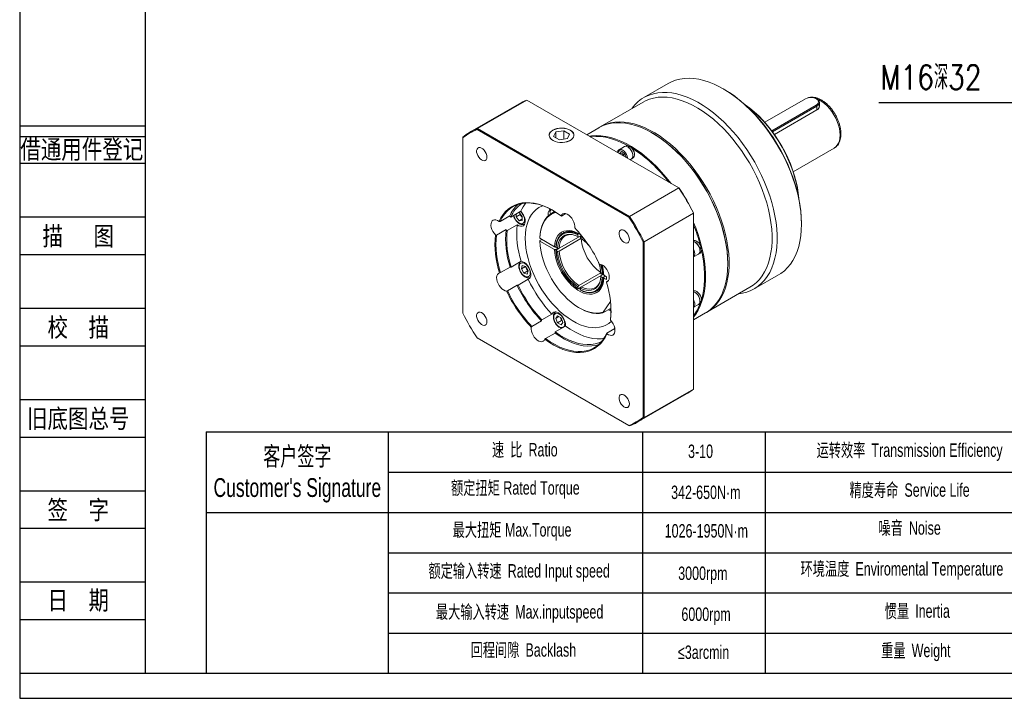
# Model space of a CAD drawing. Header units: millimetres. Extents: x 2126 to 3163, y 267 to 1000.
# Tile 1 of 3: x 2126 to 2610, y 267 to 600. Entities that reach past the tile are written whole.
import ezdxf
from ezdxf.enums import TextEntityAlignment as Align

# ---------------------------------------------------------------- set-up
doc = ezdxf.new("R2010")
doc.units = ezdxf.units.MM
for name, color, linetype in [('2细线层', 4, 'Continuous'), ('6文字层', 3, 'Continuous'), ('7标注层', 4, 'Continuous'), ('SLD-0', 7, 'Continuous'), ('图框_外框线', 7, 'Continuous')]:
    doc.layers.add(name, color=color, linetype=linetype)
doc.styles.add('TH_GBDIM', font='romans.shx', dxfattribs={"width": 0.8, "bigfont": 'gbcbig.shx'})
doc.styles.add('宋体', font='txt', dxfattribs={"width": 0.8})
doc.styles.add('标准', font='arial.ttf', dxfattribs={"width": 0.667})
doc.dimstyles.new('TH_GBDIM', dxfattribs={"dimscale": 6, "dimtxt": 4.5, "dimasz": 3, "dimexe": 2, "dimexo": 0, "dimgap": 1.5, "dimtad": 1, "dimdec": 1, "dimdsep": 46, "dimtxsty": 'TH_GBDIM', "dimcen": 2.5, "dimclrd": 130, "dimclre": 130, "dimclrt": 3, "dimadec": 0, "dimazin": 0, "dimtfac": 0.714286, "dimtdec": 1, "dimtmove": 0, "dimatfit": 3, "dimfxl": 1, "dimtzin": 0, "dimlwd": -1, "dimlwe": -1, "dimarcsym": 0})

# ---------------------------------------------------------------- blocks, each defined once
blk = doc.blocks.new('*D58')
at = {"layer": '7标注层', "color": 130}
for p, q in [((2548.43, 559.09), (2640.84, 559.09)), ((2640.84, 559.09), (2666.18, 543.03)), ((2684.77, 531.26), (2671.25, 539.82)), ((2689.83, 528.05), (2694.9, 524.84))]:
    blk.add_line(p, q, dxfattribs=at)
blk.add_arc((2678.01, 535.54), 8, 50.4646, 172.5, dxfattribs=at)
for points in [[(2665.65, 542.19), (2666.72, 543.88), (2671.25, 539.82)], [(2690.37, 528.89), (2689.3, 527.2), (2684.77, 531.26)]]:
    blk.add_solid(points, dxfattribs=at)
at = {"layer": 'Defpoints', "color": 0}
for p in [(2671.25, 539.82), (2684.77, 531.26)]:
    blk.add_point(p, dxfattribs=at)
at = {"layer": '7标注层', "color": 3, "insert": (2574.09, 571.55), "char_height": 12, "attachment_point": 5, "style": 'TH_GBDIM'}
blk.add_mtext('{M16深32}{}{}', dxfattribs=at)

msp = doc.modelspace()

# ---------------------------------------------------------------- linework, layer by layer
at = {"color": 7, "linetype": 'Continuous', "lineweight": 15}
for p, q in [((2445.01, 568.49), (2433.03, 561.58)), ((2472.53, 565.57), (2472.14, 565.8)), ((2371.76, 558.54), (2347.51, 544.54)), ((2351.24, 546.33), (2375.49, 560.33)), ((2450.27, 517.16), (2375.49, 560.33)), ((2432.67, 559.35), (2411.53, 547.14)), ((2512.42, 561), (2492.42, 549.45)), ((2495.85, 545.26), (2517.77, 557.91)), ((2518.07, 557.4), (2496.21, 544.78)), ((2518.07, 560.83), (2517.77, 561)), ((2517.77, 557.91), (2518.07, 557.4)), ((2519.3, 557.21), (2519.3, 559.11)), ((2518.07, 555.5), (2497.18, 543.45)), ((2410.89, 546.77), (2404.93, 543.34)), ((2344.08, 541.81), (2344.08, 542.2)), ((2351.08, 545.85), (2351.24, 546.33)), ((2425.68, 502.78), (2351.08, 545.85)), ((2351.24, 546.33), (2426.02, 503.16)), ((2388.31, 545.5), (2388.26, 545.47)), ((2389.73, 544.68), (2388.69, 542.43)), ((2388.69, 542.43), (2391.54, 540.78)), ((2393.64, 545.29), (2389.73, 544.68)), ((2389.73, 541.82), (2389.73, 544.68)), ((2396.49, 543.64), (2393.64, 545.29)), ((2393.64, 541.1), (2393.64, 545.29)), ((2395.45, 541.38), (2396.49, 543.64)), ((2396.92, 545.47), (2396.87, 545.5)), ((2437.39, 544.03), (2437.14, 544.17)), ((2344.08, 541.81), (2344.08, 455.66)), ((2391.54, 540.78), (2395.45, 541.38)), ((2423.46, 537.46), (2420.86, 535.96)), ((2424.27, 537.88), (2423.75, 537.58)), ((2425.54, 537.92), (2425.54, 537.07)), ((2425.91, 537.51), (2425.54, 537.72)), ((2421.12, 533.99), (2421.52, 534.56)), ((2422.05, 534.25), (2421.36, 533.86)), ((2421.52, 534.56), (2422.95, 533.73)), ((2422.65, 533.48), (2422.44, 534.03)), ((2422.84, 533), (2422.65, 533.48)), ((2422.95, 533.73), (2423.35, 532.7)), ((2506.46, 525.16), (2526.55, 536.76)), ((2526.55, 536.76), (2526.64, 536.81)), ((2426.28, 531.01), (2426.96, 531.4)), ((2427.21, 531.59), (2427.73, 531.89)), ((2450.27, 517.16), (2426.02, 503.16)), ((2450.43, 517.07), (2450.27, 517.16)), ((2367.11, 503.41), (2362.41, 500.69)), ((2372.6, 505.75), (2367.65, 502.89)), ((2370.23, 502.95), (2370.23, 504.38)), ((2372.21, 504.09), (2370.23, 502.95)), ((2371.36, 505.03), (2371.71, 505.06)), ((2371.71, 505.06), (2373.2, 503.22)), ((2372.21, 504.09), (2372.21, 504.45)), ((2372.95, 503.17), (2372.21, 504.09)), ((2373.2, 502.86), (2372.95, 503.17)), ((2373.2, 503.22), (2373.2, 501.24)), ((2386, 504.59), (2386, 503.44)), ((2388.31, 505.04), (2387.67, 504.68)), ((2388.67, 505.23), (2388.93, 505.79)), ((2392.38, 503.47), (2392.55, 503.39)), ((2392.55, 503.39), (2394.62, 504.58)), ((2425.68, 502.78), (2426.02, 503.16)), ((2433.18, 490.76), (2457.43, 504.76)), ((2457.43, 504.76), (2457.43, 504.95)), ((2457.43, 418.41), (2457.43, 504.76)), ((2362.41, 500.69), (2361.91, 500.75)), ((2365.88, 496.26), (2370.82, 499.12)), ((2371.71, 501.1), (2370.23, 502.95)), ((2373.2, 501.96), (2371.71, 501.1)), ((2373.2, 501.24), (2371.71, 501.1)), ((2510.49, 499.36), (2510.49, 499.82)), ((2360.13, 494.09), (2360.61, 494)), ((2360.61, 494), (2365.32, 496.72)), ((2391.37, 487.58), (2402.01, 493.72)), ((2393.52, 495.12), (2393.17, 494.92)), ((2400.78, 494.44), (2400.63, 494.07)), ((2400.63, 494.07), (2400.63, 493.26)), ((2400.78, 494.44), (2401.13, 494.65)), ((2402.01, 493.72), (2401.13, 493.21)), ((2401.87, 493.36), (2402.01, 493.73)), ((2402.3, 493.89), (2402.01, 493.73)), ((2402.01, 493.73), (2402.95, 493.09)), ((2381.96, 492.44), (2381.96, 492.73)), ((2389.14, 488.3), (2381.96, 492.44)), ((2381.96, 491.3), (2382.95, 491.87)), ((2381.96, 491.3), (2381.96, 491.01)), ((2381.96, 491.01), (2389.14, 486.87)), ((2402.14, 492.37), (2391.37, 486.15)), ((2400.63, 493.26), (2401.13, 493.21)), ((2401.87, 492.54), (2401.87, 493.36)), ((2433.18, 490.76), (2432.68, 490.66)), ((2432.68, 404.51), (2432.68, 490.66)), ((2433.18, 490.76), (2433.18, 404.41)), ((2389.93, 488.29), (2389.14, 488.3)), ((2389.14, 486.87), (2390.13, 486.87)), ((2389.88, 487.87), (2389.78, 488.09)), ((2389.78, 486.66), (2391.37, 487.58)), ((2389.78, 486.66), (2389.88, 486.44)), ((2390.59, 487.46), (2389.88, 487.87)), ((2389.88, 486.44), (2390.59, 486.03)), ((2390.13, 486.87), (2391.37, 487.58)), ((2391.37, 487.58), (2390.59, 487.46)), ((2390.59, 486.03), (2391.37, 486.15)), ((2457.43, 483.3), (2459.91, 484.73)), ((2460.16, 484.92), (2460.68, 485.22)), ((2460.61, 486.38), (2460.59, 486.71)), ((2461.28, 487.75), (2460.82, 487.84)), ((2461.07, 487.79), (2460.99, 488.14)), ((2372.74, 481.17), (2367.79, 478.31)), ((2372.85, 477.41), (2373.3, 479.07)), ((2373.3, 479.07), (2374.95, 478.62)), ((2474.26, 479.87), (2474.26, 480.16)), ((2362.58, 475.59), (2362.13, 475.41)), ((2367.29, 478.31), (2362.58, 475.59)), ((2374.83, 478.55), (2372.85, 477.41)), ((2374.06, 475.31), (2372.85, 477.41)), ((2376.04, 476.45), (2374.06, 475.31)), ((2375.72, 474.87), (2374.06, 475.31)), ((2374.83, 478.55), (2374.86, 478.65)), ((2375.44, 477.5), (2374.83, 478.55)), ((2374.95, 478.62), (2376.16, 476.52)), ((2376.04, 476.45), (2375.44, 477.5)), ((2376.16, 476.52), (2375.72, 474.87)), ((2376.14, 476.43), (2376.04, 476.45)), ((2401.13, 469.25), (2411.89, 475.47)), ((2412.12, 474.17), (2402.36, 468.54)), ((2412.62, 474.74), (2411.91, 475.15)), ((2412.12, 474.17), (2411.91, 473.72)), ((2412.12, 474.17), (2413.01, 474.68)), ((2413.01, 474.68), (2412.62, 474.74)), ((2413.01, 474.68), (2413.33, 474.87)), ((2414.62, 473.59), (2413.36, 474.31)), ((2487.28, 467.61), (2499.25, 474.52)), ((2366.05, 466.67), (2370.75, 469.38)), ((2371.23, 469.46), (2376.18, 472.32)), ((2411.91, 473.72), (2412.62, 473.31)), ((2412.62, 473.31), (2413.01, 473.25)), ((2414.1, 473.88), (2413.01, 473.25)), ((2414.1, 473.88), (2413.36, 473.46)), ((2413.36, 473.46), (2413.36, 472.88)), ((2413.36, 472.88), (2414.62, 472.16)), ((2414.62, 472.16), (2414.62, 473.59)), ((2414.67, 471.01), (2414.64, 470.91)), ((2415.55, 471.52), (2414.67, 471.01)), ((2365.57, 466.53), (2366.05, 466.67)), ((2401.13, 469.25), (2400.63, 468.63)), ((2400.63, 468.63), (2400.63, 467.82)), ((2400.63, 467.82), (2400.78, 467.62)), ((2402.36, 468.53), (2400.78, 467.62)), ((2401.87, 467.92), (2402.36, 468.54)), ((2401.87, 467.11), (2401.87, 467.92)), ((2402.01, 466.9), (2401.87, 467.11)), ((2409.62, 466.43), (2409.97, 466.63)), ((2464.03, 456.21), (2485.16, 468.41)), ((2416.65, 461.34), (2412.97, 456.11)), ((2457.43, 458.57), (2459.91, 460)), ((2460.16, 460.19), (2460.68, 460.49)), ((2461.28, 461.27), (2461.11, 461.44)), ((2387.85, 455.25), (2382.9, 452.39)), ((2401.25, 458.3), (2401.5, 458.16)), ((2416.89, 458.11), (2412.91, 455.81)), ((2416.03, 457.62), (2416.91, 457.31)), ((2457.43, 452.4), (2463.38, 455.84)), ((2382.72, 451.86), (2378.02, 449.15)), ((2389.77, 453.11), (2390.63, 454.33)), ((2391.26, 453.96), (2389.77, 453.11)), ((2390.63, 450.9), (2389.77, 453.11)), ((2390.63, 454.33), (2392.35, 453.34)), ((2392.61, 452.04), (2390.63, 450.9)), ((2392.35, 449.91), (2390.63, 450.9)), ((2392.18, 453.14), (2392.04, 453.51)), ((2392.61, 452.04), (2392.18, 453.14)), ((2392.35, 453.34), (2393.2, 451.13)), ((2393.2, 451.13), (2392.35, 449.91)), ((2392.92, 451.86), (2392.61, 452.04)), ((2416.64, 452.23), (2416.64, 452.6)), ((2378.02, 449.15), (2377.72, 448.75)), ((2384.71, 443.22), (2389.41, 445.93)), ((2389.53, 446.51), (2394.48, 449.36)), ((2418.77, 448.17), (2414.85, 445.91)), ((2414.85, 445.91), (2414.85, 445.57)), ((2418.72, 448.51), (2418.47, 448.03)), ((2351.08, 443.54), (2425.68, 400.47)), ((2351.24, 443.45), (2351.08, 443.54)), ((2426.02, 400.28), (2351.24, 443.45)), ((2384.38, 442.84), (2384.71, 443.22)), ((2429.75, 402.07), (2454, 416.07)), ((2457.43, 418.41), (2433.18, 404.41)), ((2433.18, 404.41), (2432.68, 404.51)), ((2426.02, 400.28), (2425.68, 400.47))]:
    msp.add_line(p, q, dxfattribs=at)
at = {"color": 8, "linetype": 'Continuous', "lineweight": 15}
msp.add_line((2518.07, 557.4), (2518.07, 555.5), dxfattribs=at)
for p, q in [((2307.32, 397.33), (2307.32, 278.85)), ((2432.38, 397.33), (2432.38, 278.85))]:
    msp.add_line(p, q)
at = {"color": 7, "linetype": 'Continuous', "lineweight": 15, "flags": 128}
for points in [[(2510.49, 499.36), (2510.4, 502.4), (2510.14, 505.53), (2509.71, 508.73), (2509.1, 511.99), (2508.32, 515.29), (2507.38, 518.63), (2506.28, 521.97), (2505.02, 525.31), (2503.62, 528.64), (2502.07, 531.93), (2500.38, 535.17), (2498.56, 538.36), (2496.62, 541.46), (2494.57, 544.48), (2492.42, 547.39), (2490.18, 550.18), (2487.85, 552.84), (2485.45, 555.36), (2483, 557.72), (2480.49, 559.92), (2477.94, 561.94), (2475.37, 563.78), (2472.78, 565.42), (2470.19, 566.87), (2467.61, 568.11), (2465.05, 569.13), (2462.52, 569.94), (2460.03, 570.53), (2457.6, 570.89), (2455.24, 571.03), (2452.95, 570.94), (2450.75, 570.63), (2448.65, 570.09), (2446.66, 569.33), (2445.01, 568.49)], [(2427.07, 556.11), (2427.26, 556.37), (2428.67, 558.07), (2430.22, 559.58), (2431.91, 560.87), (2433.72, 561.96), (2435.66, 562.82), (2437.71, 563.47), (2439.86, 563.9), (2442.11, 564.1), (2444.43, 564.07), (2446.83, 563.82), (2449.29, 563.35), (2451.8, 562.65), (2454.34, 561.73), (2456.92, 560.6), (2459.51, 559.26), (2462.1, 557.71), (2464.68, 555.97), (2467.24, 554.04), (2469.77, 551.93), (2472.25, 549.64), (2474.68, 547.2), (2477.05, 544.61), (2479.33, 541.88), (2481.53, 539.03), (2483.63, 536.07), (2485.63, 533), (2487.51, 529.86), (2489.26, 526.64), (2490.88, 523.37), (2492.36, 520.06), (2493.69, 516.73), (2494.87, 513.38), (2495.9, 510.04), (2496.75, 506.72), (2497.45, 503.44), (2497.97, 500.21), (2498.32, 497.04), (2498.49, 493.96), (2498.49, 490.96), (2498.32, 488.08), (2497.97, 485.32), (2497.45, 482.69), (2496.75, 480.2), (2495.9, 477.87), (2494.87, 475.71), (2493.69, 473.73), (2492.36, 471.94), (2490.88, 470.34), (2489.26, 468.94), (2487.51, 467.74), (2485.63, 466.77), (2483.63, 466.01), (2481.53, 465.47), (2479.57, 465.18)], [(2432.67, 559.35), (2433.82, 559.96), (2435.77, 560.76), (2437.83, 561.33), (2439.99, 561.68), (2442.23, 561.8), (2444.56, 561.7), (2446.96, 561.36), (2449.41, 560.8), (2451.91, 560.02), (2454.44, 559.02), (2456.99, 557.8), (2459.56, 556.37), (2462.12, 554.74), (2464.66, 552.91), (2467.18, 550.9), (2469.65, 548.72), (2472.08, 546.36), (2474.44, 543.85), (2476.73, 541.2), (2478.94, 538.42), (2481.05, 535.52), (2483.05, 532.52), (2484.94, 529.43), (2486.7, 526.26), (2488.34, 523.04), (2489.83, 519.77), (2491.17, 516.48), (2492.36, 513.17), (2493.39, 509.87), (2494.26, 506.58), (2494.96, 503.33), (2495.49, 500.13), (2495.84, 496.99), (2496.02, 493.94), (2496.02, 490.98), (2495.84, 488.13), (2495.49, 485.4), (2494.96, 482.81), (2494.26, 480.37), (2493.39, 478.08), (2492.36, 475.97), (2491.17, 474.04), (2489.83, 472.29), (2488.34, 470.75), (2486.7, 469.41), (2485.16, 468.41)], [(2472.53, 565.57), (2475.12, 563.98), (2477.7, 562.18), (2480.25, 560.2), (2482.77, 558.04), (2485.24, 555.71), (2487.65, 553.22), (2489.99, 550.58), (2492.25, 547.81), (2494.42, 544.91), (2496.49, 541.91), (2498.44, 538.82), (2500.27, 535.64), (2501.98, 532.4), (2503.54, 529.11), (2504.97, 525.79), (2506.24, 522.45), (2507.35, 519.1), (2508.3, 515.77), (2509.08, 512.46), (2509.7, 509.2), (2510.14, 505.99), (2510.4, 502.86), (2510.49, 499.82)], [(2517.77, 557.91), (2518.37, 558.37), (2518.75, 558.89), (2518.88, 559.46), (2518.75, 560.02), (2518.37, 560.55), (2517.77, 561), (2516.99, 561.35), (2516.07, 561.56), (2515.1, 561.64), (2514.12, 561.56), (2513.21, 561.35), (2512.42, 561)], [(2482.59, 558.2), (2482.79, 558.06), (2485.04, 556.41), (2487.26, 554.57), (2489.44, 552.56), (2491.56, 550.39), (2493.61, 548.08), (2495.58, 545.63), (2497.45, 543.06), (2499.22, 540.39), (2500.87, 537.64), (2502.4, 534.81), (2503.79, 531.94), (2505.04, 529.02), (2506.14, 526.09), (2507.08, 523.16), (2507.86, 520.25), (2508.46, 517.37), (2508.9, 514.54), (2509.14, 512.21)], [(2509.08, 512.49), (2508.91, 514.09), (2508.47, 516.91), (2507.87, 519.8), (2507.1, 522.71), (2506.17, 525.65), (2505.08, 528.58), (2503.85, 531.5), (2502.47, 534.39), (2500.95, 537.22), (2499.32, 539.99), (2497.56, 542.67), (2495.7, 545.26), (2493.74, 547.73), (2491.7, 550.07), (2489.59, 552.27), (2487.43, 554.32), (2485.21, 556.2), (2482.96, 557.9), (2482.8, 558.01)], [(2518.07, 560.83), (2518.73, 560.33), (2519.15, 559.74), (2519.3, 559.11), (2519.15, 558.49), (2518.73, 557.9), (2518.07, 557.4)], [(2474.26, 479.87), (2474.17, 482.88), (2473.91, 485.98), (2473.47, 489.15), (2472.85, 492.38), (2472.07, 495.65), (2471.12, 498.94), (2470.01, 502.25), (2468.74, 505.56), (2467.32, 508.84), (2465.76, 512.09), (2464.06, 515.28), (2462.23, 518.41), (2460.28, 521.46), (2458.23, 524.41), (2456.07, 527.25), (2453.82, 529.97), (2451.49, 532.55), (2449.1, 534.99), (2446.64, 537.26), (2444.14, 539.36), (2441.61, 541.28), (2439.06, 543.01), (2436.5, 544.54), (2433.94, 545.86), (2431.39, 546.97), (2428.88, 547.87), (2426.4, 548.54), (2423.97, 548.99), (2421.61, 549.21), (2419.32, 549.2), (2417.12, 548.96), (2415.01, 548.5), (2413, 547.81), (2411.11, 546.9), (2410.89, 546.77)], [(2411.21, 546.96), (2412.69, 547.75), (2414.63, 548.55), (2416.69, 549.13), (2418.85, 549.48), (2421.1, 549.6), (2423.43, 549.5), (2425.82, 549.16), (2428.28, 548.6), (2430.77, 547.82), (2433.31, 546.82), (2435.86, 545.6), (2438.42, 544.17), (2440.98, 542.54), (2443.52, 540.71), (2446.04, 538.7), (2448.52, 536.51), (2450.94, 534.16), (2453.31, 531.65), (2455.6, 529), (2457.8, 526.22), (2459.91, 523.32), (2461.91, 520.32), (2463.8, 517.23), (2465.57, 514.06), (2467.2, 510.84), (2468.69, 507.57), (2470.04, 504.28), (2471.23, 500.97), (2472.26, 497.66), (2473.13, 494.38), (2473.82, 491.13), (2474.35, 487.93), (2474.7, 484.79), (2474.88, 481.74), (2474.88, 478.78), (2474.7, 475.93), (2474.35, 473.2), (2473.82, 470.61), (2473.13, 468.17), (2472.26, 465.88), (2471.23, 463.77), (2470.04, 461.84), (2468.69, 460.09), (2467.2, 458.55), (2465.57, 457.21), (2463.8, 456.08), (2463.7, 456.03)], [(2388.26, 545.53), (2387.48, 544.98), (2386.9, 544.34), (2386.56, 543.66), (2386.47, 542.94), (2386.62, 542.23), (2387.02, 541.56), (2387.65, 540.94), (2388.48, 540.41), (2389.48, 539.99), (2390.61, 539.69), (2391.82, 539.52), (2393.05, 539.51), (2394.27, 539.63), (2395.43, 539.9), (2396.46, 540.29), (2397.34, 540.8), (2398.02, 541.4), (2398.48, 542.06), (2398.7, 542.76), (2398.67, 543.48), (2398.38, 544.18), (2397.87, 544.83), (2397.13, 545.4), (2396.21, 545.88), (2395.15, 546.25), (2393.97, 546.48), (2392.74, 546.57), (2391.51, 546.51), (2390.32, 546.32), (2389.22, 545.98), (2388.26, 545.53)], [(2388.31, 545.5), (2387.54, 544.96), (2386.97, 544.33), (2386.63, 543.65), (2386.54, 542.94), (2386.69, 542.24), (2387.09, 541.57), (2387.71, 540.96), (2388.53, 540.44), (2389.52, 540.02), (2390.63, 539.73), (2391.82, 539.57), (2393.05, 539.55), (2394.25, 539.67), (2395.39, 539.94), (2396.41, 540.32), (2397.28, 540.82), (2397.95, 541.41), (2398.41, 542.07), (2398.62, 542.77), (2398.59, 543.47), (2398.32, 544.16), (2397.81, 544.8), (2397.08, 545.37), (2396.17, 545.85), (2395.12, 546.21), (2393.96, 546.44), (2392.74, 546.53), (2391.52, 546.47), (2390.34, 546.28), (2389.26, 545.95), (2388.31, 545.5)], [(2406.11, 542.66), (2407.32, 542.82), (2409.57, 542.95), (2411.89, 542.84), (2414.29, 542.51), (2416.74, 541.95), (2419.24, 541.16), (2421.77, 540.16), (2424.33, 538.94), (2426.89, 537.51), (2429.45, 535.88), (2431.99, 534.06), (2434.51, 532.04), (2436.99, 529.86), (2439.41, 527.5), (2441.77, 524.99), (2444.06, 522.34), (2446.27, 519.56), (2446.39, 519.41)], [(2424.96, 538.04), (2424.09, 538.5), (2421.56, 539.71), (2419.04, 540.71), (2416.56, 541.49), (2414.12, 542.05), (2411.74, 542.38), (2409.43, 542.48), (2407.2, 542.36), (2406.72, 542.3)], [(2437.39, 544.03), (2439.29, 542.87), (2441.83, 541.15), (2444.34, 539.25), (2446.83, 537.16), (2449.26, 534.9), (2451.64, 532.49), (2453.96, 529.92), (2456.19, 527.22), (2458.33, 524.4), (2460.38, 521.47), (2462.31, 518.44), (2464.13, 515.33), (2465.81, 512.16), (2467.37, 508.93), (2468.78, 505.67), (2470.04, 502.39), (2471.14, 499.1), (2472.08, 495.83), (2472.86, 492.58), (2473.47, 489.37), (2473.91, 486.22), (2474.17, 483.15), (2474.26, 480.16)], [(2355.91, 532.32), (2355.81, 533.16), (2355.54, 534.05), (2355.1, 534.92), (2354.54, 535.7), (2353.9, 536.34), (2353.21, 536.79), (2352.54, 537.02), (2351.93, 537), (2351.42, 536.75), (2351.07, 536.28), (2350.88, 535.62), (2350.88, 534.83), (2351.07, 533.96), (2351.42, 533.07), (2351.93, 532.24), (2352.54, 531.52), (2353.21, 530.97), (2353.9, 530.63), (2354.54, 530.52), (2355.1, 530.66), (2355.54, 531.02), (2355.81, 531.59), (2355.91, 532.32)], [(2423.46, 537.46), (2423.52, 537.49), (2424.07, 537.62), (2424.7, 537.52), (2425.38, 537.18), (2426.04, 536.64), (2426.64, 535.94), (2427.13, 535.12), (2427.48, 534.26), (2427.66, 533.4), (2427.66, 532.63), (2427.48, 531.98), (2427.13, 531.52), (2426.96, 531.4)], [(2427.73, 531.89), (2427.95, 532.06), (2428.28, 532.55), (2428.43, 533.22), (2428.4, 534.02), (2428.19, 534.88), (2427.81, 535.75), (2427.29, 536.55), (2426.67, 537.22), (2426, 537.71)], [(2427.02, 531.49), (2427.28, 531.74), (2427.56, 532.29), (2427.65, 533.01), (2427.56, 533.84), (2427.29, 534.71), (2426.86, 535.56), (2426.3, 536.32), (2425.67, 536.94)], [(2361.91, 500.75), (2362.83, 502.57), (2363.89, 504.21), (2365.11, 505.67), (2366.47, 506.92), (2367.97, 507.97), (2369.59, 508.8), (2371.32, 509.42), (2373.16, 509.82), (2375.09, 509.99), (2377.1, 509.94), (2379.18, 509.66), (2381.32, 509.16), (2383.5, 508.44), (2385.71, 507.51), (2387.94, 506.36), (2390.17, 505.02), (2392.38, 503.47)], [(2388.48, 506.05), (2387.88, 506.39), (2385.54, 507.56), (2383.22, 508.49), (2380.95, 509.18), (2378.72, 509.62), (2376.56, 509.81), (2374.49, 509.76), (2372.51, 509.45), (2370.64, 508.9), (2368.89, 508.1), (2367.29, 507.06), (2365.82, 505.79), (2364.52, 504.3), (2363.38, 502.6), (2362.41, 500.69)], [(2374.77, 492.45), (2374.86, 494.73), (2375.12, 496.9), (2375.55, 498.93), (2376.15, 500.81), (2376.91, 502.54), (2377.84, 504.08), (2378.91, 505.44), (2380.13, 506.61), (2381.48, 507.57), (2382.95, 508.31), (2383.32, 508.45)], [(2370.82, 499.12), (2371.65, 498.63), (2372.46, 498.38), (2373.2, 498.39), (2373.82, 498.65), (2374.31, 499.15), (2374.62, 499.86), (2374.73, 500.74), (2374.65, 501.74), (2374.38, 502.8), (2373.93, 503.86), (2373.32, 504.86), (2372.6, 505.75)], [(2373.2, 502.9), (2373.13, 502.97), (2372.95, 503.17)], [(2381.96, 492.73), (2382.1, 494.77), (2382.42, 496.68), (2382.91, 498.46), (2383.56, 500.07), (2384.37, 501.51), (2385.34, 502.77), (2386.45, 503.83), (2387.69, 504.69), (2389.06, 505.33), (2389.45, 505.47)], [(2389.92, 505.18), (2389.09, 504.92), (2387.72, 504.3), (2386.47, 503.46), (2385.36, 502.42), (2384.39, 501.17), (2383.57, 499.74), (2382.91, 498.14), (2382.42, 496.38), (2382.1, 494.47), (2381.96, 492.44)], [(2399.04, 497.57), (2399.08, 498.45), (2398.94, 499.42), (2398.63, 500.42), (2398.17, 501.42), (2397.58, 502.35), (2396.89, 503.17), (2396.13, 503.83), (2395.35, 504.32), (2394.59, 504.59), (2393.87, 504.64), (2393.25, 504.46), (2392.74, 504.07), (2392.38, 503.47)], [(2361.91, 500.75), (2361.13, 501.24), (2360.37, 501.52), (2359.65, 501.58), (2359.02, 501.41), (2358.51, 501.02), (2358.14, 500.44), (2357.94, 499.68), (2357.91, 498.8), (2358.06, 497.83), (2358.38, 496.83), (2358.84, 495.83), (2359.44, 494.91), (2360.13, 494.09)], [(2457.43, 500.28), (2458.5, 497.62), (2459.69, 494.31), (2460.73, 491.01), (2461.59, 487.72), (2462.29, 484.47), (2462.82, 481.27), (2463.17, 478.14), (2463.35, 475.08), (2463.35, 472.12), (2463.17, 469.27), (2462.82, 466.54), (2462.29, 463.95), (2461.59, 461.51), (2460.73, 459.22), (2459.69, 457.11), (2458.5, 455.18), (2457.43, 453.76)], [(2499.25, 474.52), (2500.38, 475.23), (2502.07, 476.52), (2503.62, 478.03), (2505.02, 479.73), (2506.28, 481.62), (2507.38, 483.69), (2508.32, 485.93), (2509.1, 488.34), (2509.71, 490.9), (2510.14, 493.6), (2510.4, 496.42), (2510.49, 499.36)], [(2389.14, 488.3), (2389.3, 489.89), (2389.65, 491.35), (2390.16, 492.65), (2390.83, 493.77), (2391.66, 494.7), (2392.63, 495.42), (2393.73, 495.92), (2394.94, 496.19), (2396.25, 496.23), (2397.62, 496.05), (2399.05, 495.63), (2400.51, 494.99), (2401.99, 494.14), (2402.26, 493.96)], [(2389.78, 488.09), (2389.96, 489.76), (2390.35, 491.27), (2390.93, 492.58), (2391.7, 493.69), (2392.64, 494.57), (2393.73, 495.2), (2394.96, 495.58), (2396.31, 495.69), (2397.74, 495.53), (2399.24, 495.12), (2400.78, 494.44)], [(2400.63, 494.07), (2399.13, 494.73), (2397.67, 495.14), (2396.27, 495.29), (2394.96, 495.18), (2393.75, 494.81), (2392.68, 494.19), (2391.77, 493.34), (2391.02, 492.25), (2390.45, 490.97), (2390.07, 489.49), (2389.88, 487.87)], [(2390.59, 487.46), (2390.76, 488.98), (2391.12, 490.35), (2391.66, 491.55), (2392.36, 492.55), (2393.22, 493.35), (2394.21, 493.93), (2395.34, 494.27), (2396.56, 494.38), (2397.87, 494.24), (2399.23, 493.87), (2400.63, 493.26)], [(2397.74, 494.26), (2397.17, 494.29), (2395.99, 494.19), (2394.9, 493.86), (2393.93, 493.3), (2393.09, 492.52), (2392.41, 491.54), (2391.89, 490.38), (2391.54, 489.05), (2391.37, 487.58)], [(2401.5, 494.44), (2400.28, 495.05), (2398.84, 495.56), (2397.44, 495.84), (2396.11, 495.88), (2394.87, 495.68), (2393.74, 495.24), (2393.52, 495.12)], [(2425.91, 491.91), (2425.81, 492.75), (2425.54, 493.64), (2425.1, 494.51), (2424.54, 495.29), (2423.9, 495.93), (2423.21, 496.38), (2422.54, 496.61), (2421.93, 496.59), (2421.42, 496.34), (2421.07, 495.87), (2420.88, 495.21), (2420.88, 494.42), (2421.07, 493.55), (2421.42, 492.66), (2421.93, 491.83), (2422.54, 491.11), (2423.21, 490.56), (2423.9, 490.22), (2424.54, 490.11), (2425.1, 490.25), (2425.54, 490.61), (2425.81, 491.18), (2425.91, 491.91)], [(2417.09, 451.72), (2417.06, 451.7), (2415.78, 450.64), (2414.36, 449.78), (2412.83, 449.15), (2411.19, 448.73), (2409.45, 448.54), (2407.63, 448.57), (2405.74, 448.82), (2403.79, 449.3), (2401.81, 450), (2399.8, 450.91), (2397.78, 452.02), (2395.76, 453.34), (2393.76, 454.84), (2391.79, 456.53), (2389.87, 458.38), (2388.02, 460.38), (2386.23, 462.51), (2384.54, 464.77), (2382.95, 467.13), (2381.48, 469.58), (2380.13, 472.1), (2378.91, 474.67), (2377.84, 477.27), (2376.91, 479.88), (2376.15, 482.49), (2375.55, 485.06), (2375.12, 487.6), (2374.86, 490.06), (2374.77, 492.45)], [(2381.96, 491.01), (2382.1, 488.81), (2382.42, 486.54), (2382.91, 484.21), (2383.57, 481.85), (2384.39, 479.47), (2385.36, 477.11), (2386.47, 474.78), (2387.72, 472.5), (2389.09, 470.29), (2390.57, 468.18), (2392.15, 466.18), (2393.81, 464.31), (2395.54, 462.59), (2397.32, 461.03), (2399.14, 459.65), (2400.97, 458.46), (2402.81, 457.47), (2404.63, 456.69), (2406.43, 456.13), (2408.17, 455.78), (2409.85, 455.67), (2411.46, 455.78), (2412.97, 456.11)], [(2403.92, 491.83), (2403.37, 492.28), (2401.87, 493.36)], [(2457.4, 490.92), (2458.06, 490.67), (2458.73, 490.21), (2459.36, 489.57), (2459.9, 488.79), (2460.31, 487.94), (2460.56, 487.07), (2460.63, 486.25), (2460.52, 485.55), (2460.24, 485.01), (2459.91, 484.73)], [(2461.1, 488.34), (2460.69, 489.2), (2460.16, 489.98), (2459.53, 490.63), (2458.86, 491.09), (2458.19, 491.34), (2457.58, 491.35), (2457.43, 491.31)], [(2413.36, 472.88), (2413.2, 471.29), (2412.86, 469.83), (2412.34, 468.53), (2411.67, 467.41), (2410.84, 466.48), (2409.87, 465.76), (2408.77, 465.26), (2407.56, 464.99), (2406.26, 464.94), (2404.88, 465.13), (2403.45, 465.55), (2401.99, 466.19), (2400.51, 467.04), (2399.05, 468.09), (2397.62, 469.32), (2396.25, 470.72), (2394.94, 472.27), (2393.73, 473.94), (2392.63, 475.71), (2391.66, 477.55), (2390.83, 479.44), (2390.16, 481.34), (2389.65, 483.23), (2389.3, 485.08), (2389.14, 486.87)], [(2461.38, 462.44), (2461.8, 464.02), (2462.33, 466.59), (2462.68, 469.3), (2462.85, 472.13), (2462.85, 475.07), (2462.68, 478.1), (2462.33, 481.22), (2461.8, 484.4), (2461.38, 486.46)], [(2376.43, 473.63), (2376.87, 474.03), (2377.14, 474.63), (2377.23, 475.39), (2377.14, 476.26), (2376.87, 477.18), (2376.43, 478.08), (2375.87, 478.9), (2375.21, 479.6), (2374.51, 480.11), (2373.8, 480.41), (2373.15, 480.47), (2372.58, 480.3), (2372.15, 479.9), (2371.88, 479.3), (2371.79, 478.54), (2371.88, 477.67), (2372.15, 476.76), (2372.58, 475.85), (2373.15, 475.03), (2373.8, 474.34), (2374.51, 473.82), (2375.21, 473.52), (2375.87, 473.46), (2376.43, 473.63)], [(2376.18, 472.32), (2376.77, 472.65), (2377.2, 473.21), (2377.46, 473.97), (2377.52, 474.89), (2377.39, 475.91), (2377.06, 476.98), (2376.57, 478.03), (2375.93, 479.01), (2375.18, 479.85), (2374.37, 480.52), (2373.54, 480.96), (2372.74, 481.17)], [(2414.64, 470.91), (2415.21, 471.19), (2415.66, 471.67), (2415.94, 472.34), (2416.06, 473.16), (2416.01, 474.1), (2415.78, 475.09), (2415.39, 476.09), (2414.86, 477.06), (2414.21, 477.94), (2413.48, 478.69), (2412.71, 479.26), (2411.93, 479.64), (2411.19, 479.79)], [(2463.38, 455.84), (2464.06, 456.25), (2465.76, 457.48), (2467.32, 458.92), (2468.74, 460.57), (2470.01, 462.41), (2471.12, 464.43), (2472.07, 466.63), (2472.85, 469), (2473.47, 471.52), (2473.91, 474.18), (2474.17, 476.97), (2474.26, 479.87)], [(2362.13, 475.41), (2361.55, 475.13), (2361.11, 474.65), (2360.82, 473.98), (2360.7, 473.15), (2360.76, 472.22), (2360.99, 471.23), (2361.38, 470.23), (2361.91, 469.26), (2362.55, 468.38), (2363.28, 467.63), (2364.05, 467.06), (2364.83, 466.68), (2365.57, 466.53)], [(2411.91, 473.72), (2411.74, 472.2), (2411.38, 470.83), (2410.85, 469.63), (2410.14, 468.62), (2409.29, 467.83), (2408.29, 467.25), (2407.17, 466.91), (2405.94, 466.8), (2404.64, 466.94), (2403.27, 467.31), (2401.87, 467.92)], [(2401.87, 467.11), (2403.37, 466.45), (2404.83, 466.04), (2406.24, 465.89), (2407.55, 466), (2408.75, 466.37), (2409.82, 466.99), (2410.74, 467.84), (2411.49, 468.93), (2412.06, 470.21), (2412.44, 471.68), (2412.62, 473.31)], [(2413.01, 473.25), (2412.82, 471.58), (2412.44, 470.08), (2411.85, 468.76), (2411.09, 467.65), (2410.15, 466.77), (2409.05, 466.14), (2407.82, 465.77), (2406.48, 465.66), (2405.05, 465.81), (2403.55, 466.23), (2402.01, 466.9)], [(2402.36, 468.54), (2403.72, 467.95), (2405.05, 467.59), (2406.32, 467.46), (2407.51, 467.56), (2408.6, 467.89), (2409.56, 468.45), (2410.4, 469.23), (2411.08, 470.21), (2411.34, 470.71)], [(2409.97, 466.63), (2410.75, 467.17), (2411.61, 468.06), (2412.31, 469.15), (2412.84, 470.42), (2413.19, 471.87), (2413.36, 473.46)], [(2401.13, 467.82), (2401.75, 467.44), (2401.87, 467.37)], [(2461.38, 461.73), (2461.37, 462.52), (2461.18, 463.38), (2460.81, 464.24), (2460.31, 465.05), (2459.7, 465.74), (2459.04, 466.26), (2458.37, 466.57), (2457.74, 466.64), (2457.43, 466.58)], [(2458.93, 465.31), (2459.53, 464.62), (2460.04, 463.81), (2460.4, 462.95), (2460.6, 462.09), (2460.62, 461.3), (2460.46, 460.64), (2460.12, 460.16), (2459.91, 460)], [(2460.68, 460.49), (2460.98, 460.74), (2461.28, 461.27)], [(2355.91, 451.49), (2355.81, 452.33), (2355.54, 453.22), (2355.1, 454.08), (2354.54, 454.87), (2353.9, 455.51), (2353.21, 455.96), (2352.54, 456.18), (2351.93, 456.17), (2351.42, 455.92), (2351.07, 455.45), (2350.88, 454.79), (2350.88, 454), (2351.07, 453.12), (2351.42, 452.24), (2351.93, 451.41), (2352.54, 450.69), (2353.21, 450.14), (2353.9, 449.8), (2354.54, 449.69), (2355.1, 449.82), (2355.54, 450.19), (2355.81, 450.76), (2355.91, 451.49)], [(2394.48, 449.36), (2394.49, 450.32), (2394.3, 451.36), (2393.92, 452.42), (2393.38, 453.46), (2392.71, 454.41), (2391.94, 455.21), (2391.12, 455.82), (2390.3, 456.2), (2389.51, 456.33), (2388.82, 456.21), (2388.25, 455.84), (2387.85, 455.25)], [(2394.21, 450.55), (2394.12, 451.41), (2393.85, 452.33), (2393.41, 453.23), (2392.85, 454.05), (2392.19, 454.75), (2391.49, 455.26), (2390.78, 455.56), (2390.13, 455.62), (2389.56, 455.45), (2389.13, 455.05), (2388.86, 454.45), (2388.77, 453.69), (2388.86, 452.82), (2389.13, 451.91), (2389.56, 451), (2390.13, 450.18), (2390.78, 449.49), (2391.49, 448.97), (2392.19, 448.67), (2392.85, 448.61), (2393.41, 448.78), (2393.85, 449.18), (2394.12, 449.78), (2394.21, 450.55)], [(2412.91, 455.81), (2411.29, 455.54), (2409.59, 455.51), (2407.8, 455.72), (2405.95, 456.18), (2404.07, 456.87), (2402.15, 457.79), (2401.5, 458.16)], [(2416.92, 456.87), (2416.91, 456.87), (2415.54, 457.33)], [(2416.64, 452.6), (2416.84, 454.68), (2416.92, 456.79)], [(2392.18, 453.14), (2392.1, 453.4), (2392.07, 453.5)], [(2414.85, 445.57), (2415.63, 445.08), (2416.4, 444.8), (2417.11, 444.74), (2417.74, 444.91), (2418.25, 445.3), (2418.62, 445.88), (2418.82, 446.64), (2418.85, 447.52), (2418.7, 448.49), (2418.39, 449.49), (2417.92, 450.49), (2417.33, 451.41), (2416.64, 452.23)], [(2377.72, 448.75), (2377.69, 447.87), (2377.83, 446.9), (2378.14, 445.9), (2378.6, 444.9), (2379.19, 443.97), (2379.88, 443.15), (2380.63, 442.48), (2381.41, 442), (2382.18, 441.73), (2382.89, 441.68), (2383.51, 441.86), (2384.02, 442.25), (2384.38, 442.84)], [(2414.85, 445.57), (2413.94, 443.75), (2412.87, 442.11), (2411.65, 440.65), (2410.29, 439.4), (2408.8, 438.35), (2407.18, 437.52), (2405.44, 436.9), (2403.6, 436.5), (2401.67, 436.33), (2399.66, 436.38), (2397.58, 436.66), (2395.44, 437.16), (2393.26, 437.88), (2391.05, 438.81), (2388.83, 439.96), (2386.6, 441.3), (2384.38, 442.84)], [(2384.71, 443.22), (2387.04, 441.61), (2389.38, 440.21), (2391.72, 439.05), (2394.03, 438.12), (2396.31, 437.43), (2398.54, 436.99), (2400.7, 436.79), (2402.77, 436.85), (2404.75, 437.15), (2406.62, 437.71), (2408.36, 438.51), (2409.97, 439.54), (2411.44, 440.81), (2412.74, 442.3), (2413.88, 444.01), (2414.85, 445.91)], [(2410.84, 440.25), (2409.45, 439.87), (2407.48, 439.56), (2405.4, 439.51), (2403.24, 439.7), (2401.02, 440.14), (2398.74, 440.83), (2396.42, 441.76), (2394.08, 442.93), (2391.74, 444.32), (2389.41, 445.93)], [(2412.26, 441.71), (2410.95, 441.14), (2409.13, 440.6), (2407.19, 440.3), (2405.16, 440.24), (2403.05, 440.43), (2400.88, 440.86), (2398.65, 441.53), (2396.38, 442.44), (2394.1, 443.58), (2391.81, 444.94), (2389.53, 446.51)], [(2413.47, 443.33), (2412.14, 443.15), (2410.11, 443.1), (2408, 443.29), (2405.83, 443.72), (2403.6, 444.39), (2401.33, 445.3), (2399.05, 446.44), (2396.76, 447.79), (2394.48, 449.36)], [(2425.91, 411.08), (2425.81, 411.92), (2425.54, 412.81), (2425.1, 413.67), (2424.54, 414.46), (2423.9, 415.1), (2423.21, 415.55), (2422.54, 415.77), (2421.93, 415.76), (2421.42, 415.51), (2421.07, 415.04), (2420.88, 414.38), (2420.88, 413.58), (2421.07, 412.71), (2421.42, 411.83), (2421.93, 411), (2422.54, 410.28), (2423.21, 409.73), (2423.9, 409.39), (2424.54, 409.28), (2425.1, 409.41), (2425.54, 409.78), (2425.81, 410.35), (2425.91, 411.08)]]:
    msp.add_lwpolyline(points, dxfattribs=at)
at = {"color": 8, "linetype": 'Continuous', "lineweight": 15, "flags": 128}
for points in [[(2529.45, 543.17), (2529.36, 544.74), (2529.1, 546.39), (2528.66, 548.08), (2528.07, 549.79), (2527.32, 551.48), (2526.43, 553.13), (2525.42, 554.69), (2524.31, 556.16), (2523.11, 557.5), (2521.85, 558.68), (2520.54, 559.68), (2519.22, 560.5), (2517.9, 561.1), (2516.62, 561.49), (2515.38, 561.66), (2514.22, 561.59), (2513.79, 561.5)], [(2526.64, 536.81), (2527.32, 537.31), (2528.07, 538.14), (2528.66, 539.16), (2529.1, 540.35), (2529.36, 541.69), (2529.45, 543.17)], [(2424.27, 532.17), (2424.13, 532.68), (2423.78, 533.48), (2423.29, 534.21), (2422.71, 534.81), (2422.08, 535.23), (2421.47, 535.42), (2420.93, 535.37), (2420.5, 535.09), (2420.23, 534.59), (2420.21, 534.52)], [(2420.85, 535.95), (2420.92, 535.99), (2421.47, 536.12), (2422.11, 536.02), (2422.78, 535.68), (2423.44, 535.14), (2424.04, 534.44), (2424.53, 533.62), (2424.88, 532.76), (2425.06, 531.9), (2425.08, 531.71)], [(2371.71, 499.94), (2372.42, 499.64), (2373.07, 499.58), (2373.64, 499.75), (2374.07, 500.15), (2374.34, 500.75), (2374.44, 501.51), (2374.34, 502.38), (2374.07, 503.3), (2373.64, 504.2), (2373.07, 505.02), (2372.47, 505.67)], [(2386.24, 503.66), (2386.07, 504.1), (2386, 504.64)], [(2457.43, 487.05), (2457.71, 486.44), (2457.96, 485.57), (2458.04, 484.75), (2457.93, 484.05), (2457.64, 483.51), (2457.43, 483.31)], [(2457.43, 462.33), (2457.44, 462.31), (2457.8, 461.45), (2458, 460.59), (2458.02, 459.8), (2457.86, 459.14), (2457.52, 458.66), (2457.43, 458.58)]]:
    msp.add_lwpolyline(points, dxfattribs=at)
at = {"color": 7, "linetype": 'Continuous', "lineweight": 15}
for centre, radius, start, end in [((2385.56, 534.63), 27.61, 111.3827, 119.9845), ((2361.28, 520.68), 27.54, 111.3753, 128.6354), ((2361.14, 520.34), 27.42, 111.5287, 128.482), ((2424.95, 536.61), 1.44, 65.6821, 118.1871), ((2424.98, 534.39), 2.5, 189.3465, 201.5125), ((2425.44, 534.56), 2.99, 201.297, 212.5356), ((2389.58, 477.86), 69.87, 37.1365, 57.579), ((2330.82, 439.93), 142.24, 27.1157, 32.8843), ((2331.41, 440.27), 141.65, 27.1673, 32.8327), ((2381.87, 497.2), 16.01, 132.1748, 157.185), ((2381.48, 497.19), 14.96, 124.12, 157.5769), ((2387.78, 499.2), 16.53, 140.118, 156.6585), ((2362.72, 498.24), 6.78, 43.279, 49.6128), ((2375.72, 505.4), 3.55, 198.4437, 218.7856), ((2306.57, 425.93), 142.24, 27.1157, 32.8843), ((2414.47, 494.71), 43.86, 174.2338, 197.9774), ((2306.66, 425.98), 141.65, 27.1673, 32.8327), ((2383.01, 468.62), 80.39, 14.7756, 22.2067), ((2405.03, 489.45), 45.14, 174.0928, 198.1184), ((2405.14, 489.46), 44.76, 174.1677, 198.0435), ((2409.84, 492.17), 44.76, 174.1677, 198.0435), ((2369.47, 501.19), 6.1, 227.0998, 233.8973), ((2409.52, 491.85), 43.86, 174.2338, 197.9774), ((2349.91, 450.96), 67.73, 25.2006, 43.4932), ((2390.72, 475.76), 20.15, 40.4759, 56.3987), ((2425.15, 494.39), 22.98, 185.2599, 234.7348), ((2455.82, 486.41), 4.74, 10.6496, 70.2072), ((2415.29, 488.69), 25.59, 184.5479, 235.4521), ((2414.86, 488.44), 25.05, 184.592, 235.408), ((2414.04, 487.97), 23.53, 184.7295, 235.2705), ((2414.2, 488.06), 22.91, 184.7903, 235.2097), ((2459.22, 486.9), 2.22, 310.9966, 22.4124), ((2391.8, 473.88), 20.15, 3.603, 19.5181), ((2392.09, 473.6), 20.56, 3.1956, 17.284), ((2392.15, 473.54), 20.89, 3.1259, 16.7172), ((2391.8, 473.19), 21.59, 2.984, 16.7031), ((2367.57, 476.2), 2.12, 83.873, 97.6245), ((2378.36, 479.21), 3.38, 193.5181, 210.2838), ((2378.37, 479.18), 3.38, 209.7159, 226.4826), ((2370.68, 471.24), 1.86, 272.1546, 287.1858), ((2431.48, 498.03), 67.15, 205.2577, 223.4362), ((2430.72, 497.6), 65.81, 205.3079, 223.3859), ((2435.67, 500.45), 65.81, 205.3079, 223.3859), ((2371.73, 456.87), 45.14, 354.0928, 18.1184), ((2426.86, 495.36), 67.73, 205.2006, 223.4932), ((2426.78, 495.32), 67.15, 205.2577, 223.4362), ((2456.66, 463.15), 3.13, 43.597, 75.6706), ((2455.81, 461.68), 4.76, 349.5695, 70.0608), ((2438.67, 468.62), 23.51, 322.9711, 339.8687), ((2470.1, 520.33), 141.65, 207.1673, 212.8327), ((2385.4, 451.26), 2.75, 155.7412, 167.3107), ((2395.5, 454.43), 3.56, 201.2305, 221.5357), ((2386.27, 446.88), 3.28, 343.133, 353.4227), ((2440.2, 439.97), 27.6, 300.0085, 308.6296), ((2415.62, 425.98), 27.42, 291.5287, 308.482), ((2415.98, 425.92), 27.54, 291.3753, 308.6354)]:
    msp.add_arc(centre, radius, start, end, dxfattribs=at)
at = {"color": 8, "linetype": 'Continuous', "lineweight": 15}
for centre, radius, start, end in [((2374.94, 504.97), 5.98, 192.0078, 237.2934), ((2388.65, 505.32), 1.76, 132.5541, 212.8953)]:
    msp.add_arc(centre, radius, start, end, dxfattribs=at)
at = {"color": 7, "linetype": 'Continuous', "lineweight": 15}
for centre, major_axis, ratio, start_param, end_param in [((2425.21, 534.43), (1.51, 4.77), 0.201938, 0.814487, 1.002591), ((2426, 534.89), (1.51, 4.77), 0.201938, 1.002591, 1.190694), ((2458.16, 487.76), (3.77, 5.44), 0.332292, 4.854586, 5.042689), ((2458.95, 488.22), (3.77, 5.44), 0.332292, 4.666483, 4.854586), ((2458.95, 463.49), (5.06, 4.62), 0.46764, 4.557231, 4.745334), ((2458.16, 463.03), (5.06, 4.62), 0.46764, 4.745334, 4.933437)]:
    msp.add_ellipse(centre, major_axis=major_axis, ratio=ratio, start_param=start_param, end_param=end_param, dxfattribs=at)
for points, knots in [([(2526.64, 536.84), (2526.78, 536.92), (2527.25, 537.18), (2527.91, 537.81), (2528.62, 538.72), (2529.17, 539.78), (2529.57, 540.99), (2529.81, 542.31), (2529.87, 543.52), (2529.84, 544.78), (2529.69, 546.1), (2529.36, 547.71), (2528.87, 549.33), (2528.24, 550.94), (2527.47, 552.52), (2526.59, 554.05), (2525.59, 555.49), (2524.51, 556.83), (2523.34, 558.06), (2522.11, 559.14), (2520.83, 560.06), (2519.52, 560.8), (2518.2, 561.36), (2516.88, 561.7), (2515.61, 561.82), (2514.48, 561.74), (2513.82, 561.53), (2513.55, 561.44)], [0, 0, 0, 0, 0.017079, 0.056402, 0.095838, 0.135957, 0.177052, 0.219068, 0.260414, 0.283352, 0.32635, 0.369271, 0.412097, 0.454833, 0.497508, 0.54016, 0.58283, 0.625549, 0.668361, 0.711309, 0.754429, 0.797734, 0.841183, 0.884547, 0.927459, 0.969476, 1, 1, 1, 1]), ([(2519.27, 557.48), (2519.24, 557.19), (2519.19, 556.57), (2518.67, 555.89), (2518.2, 555.59), (2518.07, 555.5)], [0, 0, 0, 0, 0.376883, 0.811658, 1, 1, 1, 1]), ([(2420.86, 535.93), (2420.73, 535.86), (2420.45, 535.67), (2420.16, 535.21), (2420.07, 534.82), (2420.02, 534.62)], [0, 0, 0, 0, 0.28265, 0.649817, 1, 1, 1, 1]), ([(2368.97, 503.65), (2368.98, 503.6), (2369.04, 503.25), (2369.32, 502.57), (2369.78, 501.68), (2370.37, 500.87), (2371.04, 500.19), (2371.55, 499.8), (2371.82, 499.64), (2371.86, 499.62)], [0, 0, 0, 0, 0.0309739, 0.2210111, 0.4105275, 0.6002429, 0.7908972, 0.9729681, 1, 1, 1, 1]), ([(2387.1, 506.73), (2386.97, 506.63), (2386.64, 506.36), (2386.29, 505.81), (2386.03, 505.2), (2386.03, 504.81), (2386.03, 504.65)], [0, 0, 0, 0, 0.184262, 0.499943, 0.801999, 1, 1, 1, 1]), ([(2388.31, 505.04), (2388.51, 505.16), (2388.78, 505.32), (2389.15, 505.49), (2389.25, 505.54)], [0, 0, 0, 0, 0.740277, 1, 1, 1, 1]), ([(2371.86, 499.62), (2372, 499.55), (2372.39, 499.34), (2373.03, 499.15), (2373.73, 499.15), (2374.21, 499.26), (2374.42, 499.41), (2374.46, 499.44)], [0, 0, 0, 0, 0.155547, 0.448859, 0.701997, 0.945469, 1, 1, 1, 1]), ([(2372.5, 481.03), (2372.35, 480.89), (2372.04, 480.61), (2371.74, 479.99), (2371.57, 479.26), (2371.57, 478.42), (2371.73, 477.51), (2372.05, 476.58), (2372.51, 475.68), (2373.09, 474.85), (2373.75, 474.14), (2374.49, 473.57), (2375.24, 473.19), (2375.97, 473.02), (2376.66, 473.04), (2377.07, 473.22), (2377.28, 473.31)], [0, 0, 0, 0, 0.0611382, 0.127666, 0.1972159, 0.2703273, 0.3452046, 0.4200406, 0.4946516, 0.5692965, 0.6442749, 0.7199565, 0.7966872, 0.8660259, 0.9318115, 1, 1, 1, 1]), ([(2389.79, 456.36), (2389.74, 456.34), (2389.48, 456.25), (2389.13, 455.87), (2388.77, 455.29), (2388.58, 454.58), (2388.54, 453.76), (2388.67, 452.86), (2388.95, 451.93), (2389.38, 451.02), (2389.93, 450.17), (2390.58, 449.43), (2391.3, 448.83), (2391.99, 448.43), (2392.43, 448.32), (2392.61, 448.28)], [0, 0, 0, 0, 0.018715, 0.095864, 0.172161, 0.251318, 0.33475, 0.42075, 0.507005, 0.592978, 0.678908, 0.765152, 0.852099, 0.940193, 1, 1, 1, 1]), ([(2412.97, 456.11), (2412.95, 456.03), (2412.93, 455.92), (2412.91, 455.83), (2412.91, 455.81)], [0, 0, 0, 0, 0.8357788, 1, 1, 1, 1])]:
    msp.add_open_spline(points, degree=3, knots=knots, dxfattribs=at)
at = {"layer": '2细线层'}
for p, q in [((2126.36, 547.75), (2188.07, 547.75)), ((2126.36, 542.48), (2188.07, 542.48)), ((2126.36, 529.3), (2188.07, 529.3)), ((2126.36, 502.94), (2188.07, 502.94)), ((2126.36, 484.48), (2188.07, 484.48)), ((2126.36, 458.12), (2188.07, 458.12)), ((2126.36, 439.67), (2188.07, 439.67)), ((2126.36, 413.31), (2188.07, 413.31)), ((2126.36, 394.86), (2188.07, 394.86)), ((2126.36, 368.5), (2188.07, 368.5)), ((2126.36, 350.04), (2188.07, 350.04)), ((2126.36, 323.68), (2188.07, 323.68)), ((2126.36, 305.23), (2188.07, 305.23)), ((2126.36, 278.87), (2188.07, 278.87))]:
    msp.add_line(p, q, dxfattribs=at)
at = {"layer": '7标注层', "color": 0}
msp.add_line((2217.94, 397.33), (2217.94, 278.87), dxfattribs=at)
at = {"layer": 'SLD-0'}
msp.add_line((2492.64, 397.33), (2492.64, 278.88), dxfattribs=at)
at = {"layer": '图框_外框线'}
for p, q in [((2217.94, 397.33), (3150.59, 397.33)), ((2307.32, 377.57), (2831.49, 377.57)), ((2217.94, 357.8), (3150.59, 357.8)), ((2307.32, 338.04), (3150.59, 338.04)), ((2307.32, 318.27), (3150.59, 318.27)), ((2307.32, 298.5), (3150.59, 298.5))]:
    msp.add_line(p, q, dxfattribs=at)
at = {"layer": '图框_外框线', "color": 3}
msp.add_lwpolyline([(2126.38, 266.53), (3162.93, 266.53), (3162.93, 999.52), (2126.38, 999.52)], close=True, dxfattribs=at)
at = {"layer": '图框_外框线', "color": 3, "lineweight": 25}
msp.add_lwpolyline([(2188.07, 278.87), (3150.59, 278.87), (3150.59, 987.18), (2188.07, 987.18)], close=True, dxfattribs=at)

# ---------------------------------------------------------------- texts
at = {"layer": '6文字层', "color": 3, "style": '宋体', "width": 0.8}
for s, p in [('借通用件登记', (2156.88, 536.24)), ('描   图', (2155.12, 493.71)), ('校  描', (2155.12, 448.9)), ('旧底图总号', (2155.12, 404.08)), ('签  字', (2155.12, 359.27)), ('日  期', (2155.14, 314.72))]:
    msp.add_text(s, height=9.226, dxfattribs=at).set_placement(p, align=Align.MIDDLE)
at = {"layer": 'SLD-0', "color": 1, "attachment_point": 2, "style": '标准'}
for s, insert, char_height, width in [('{\\fSimSun|b0|i0|c134|p2;速 比 }Ratio', (2374.53, 391.9), 6.5886, 53.8347), ('{\\fSimSun|b0|i0|c134|p2;运转效率 }Transmission Efficiency', (2563.6, 391.7), 6.5886, 111.9633), ("{\\fSimSun|b0|i0|c134|p2;客户签字}\\PCustomer's Signature", (2262.78, 390.02), 9.224, 114.7476), ('3-10', (2460.88, 391.14), 6.589, 28.0133), ('{\\fSimSun|b0|i0|c134|p2;额定扭矩} Rated Torque', (2369.9, 373.16), 6.5886, 73.982), ('{\\fSimSun|b0|i0|c134|p2;精度寿命 }Service Life', (2563.6, 372.11), 6.5886, 111.9633), ('342-650N·m', (2463.49, 370.99), 6.589, 28.0133), ('{\\fSimSun|b0|i0|c134|p2;最大扭矩} Max.Torque', (2368.28, 352.56), 6.5886, 85.0976), ('{\\fSimSun|b0|i0|c134|p2;噪音 }Noise', (2563.6, 353.48), 6.5886, 111.9633), ('1026-1950N·m', (2463.73, 352.07), 6.5886, 35.2201), ('{\\fSimSun|b0|i0|c134|p2;环境温度 }Enviromental Temperature', (2559.83, 333.42), 6.5886, 111.9633), ('{\\fSimSun|b0|i0|c134|p2;额定输入转速 }Rated Input speed', (2371.76, 332.43), 6.5886, 121.2237), ('3000rpm', (2462.02, 331.23), 6.589, 28.0133), ('{\\fSimSun|b0|i0|c134|p2;最大输入转速 }Max.inputspeed ', (2371.99, 312.3), 6.5886, 111.4975), ('6000rpm', (2463.59, 311.11), 6.589, 50.5636), ('{\\fSimSun|b0|i0|c134|p2;惯量 }Inertia', (2567.38, 312.66), 6.5886, 111.9633), ('{\\fSimSun|b0|i0|c134|p2;回程间隙 }Backlash', (2373.84, 293.56), 6.5886, 53.8347), ('≤3arcmin ', (2462.39, 292.46), 6.589, 28.0133), ('{\\fSimSun|b0|i0|c134|p2;重量 }Weight', (2566.67, 293.32), 6.5886, 111.9633)]:
    msp.add_mtext(s, dxfattribs=dict(at, insert=insert, char_height=char_height, width=width))

# ---------------------------------------------------------------- dimensions: what is measured, and where the dimension line sits
at = {"layer": '7标注层'}
dim = msp.add_diameter_dim_2p(p1=(2684.77, 531.26), p2=(2671.25, 539.82), text='{M16深32}{}{}', dimstyle='TH_GBDIM', override={"dimtxt": 2, "dimasz": 1, "dimgap": 1, "dimtoh": 1}, dxfattribs=at)
dim.commit()
dim.dimension.update_dxf_attribs({"geometry": '*D58', "text_midpoint": (2574.09, 559.09), "dimtype": 163})

doc.saveas('drawing.dxf')
